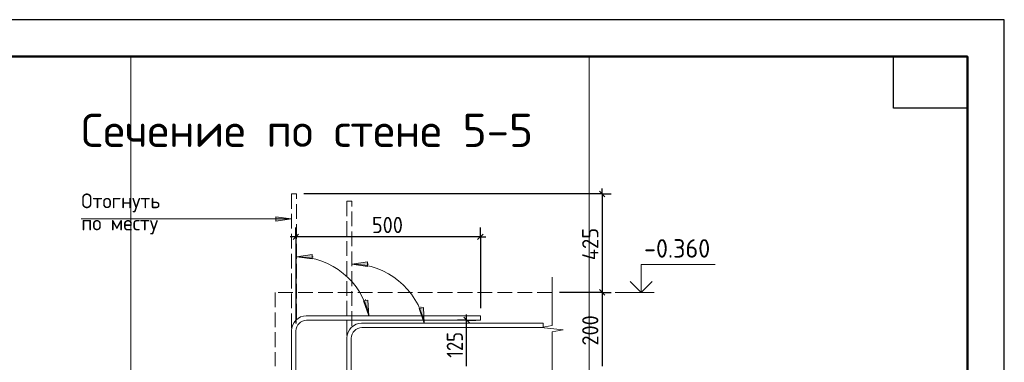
# Model space of a CAD drawing. Header units: millimetres. Extents: x 0 to 42000, y 0 to 29700.
# Tile 18 of 18: x 28666 to 42000, y 25056 to 29700. Entities that reach past the tile are written whole.
import ezdxf

# ---------------------------------------------------------------- set-up
doc = ezdxf.new("R2010")
doc.units = ezdxf.units.MM
doc.linetypes.add('______2', pattern=[270, 200, -70])
for name, color, linetype, lineweight in [('Standard', 7, 'Continuous', 25), ('ЖБ Перекрытие нижний уровень с отделкой', 7, '______2', 25), ('Заголовок чертежа', 7, 'Continuous', 25), ('Позиционная метка диаметр_ шаг', 7, 'Continuous', 13), ('Примечания', 7, 'Continuous', 13), ('Стена фоновая арматура Х1', 7, 'Continuous', 35)]:
    doc.layers.add(name, color=color, linetype=linetype, lineweight=lineweight)
doc.styles.add('ISOCPEUR', font='txt')

msp = doc.modelspace()

# ---------------------------------------------------------------- hatches: boundary and pattern name
at = {"layer": 'Примечания', "linetype": 'Continuous', "lineweight": 13, "transparency": 33554687}
for points in [[(32136, 26970), (32346, 27000), (32136, 27030)], [(32626, 26517), (32416, 26487), (32626, 26457)], [(33376, 26417), (33166, 26387), (33376, 26357)]]:
    msp.add_hatch(color=7, dxfattribs=at).paths.add_polyline_path(points)
for points in [[(33383, 25900), (33395, 25688), (33324, 25888)], [(34133, 25799), (34145, 25588), (34074, 25787)]]:
    msp.add_hatch(color=7, dxfattribs=at).paths.add_polyline_path(points, flags=16)

# ---------------------------------------------------------------- linework, layer by layer
at = {"layer": 'Standard', "color": 254, "linetype": 'Continuous', "lineweight": 13, "true_color": 0xc4c4ff, "transparency": 33554687}
msp.add_line((30171, 29200), (30171, 8803), dxfattribs=at)
at = {"layer": 'Standard', "color": 7, "linetype": 'Continuous', "lineweight": 35, "transparency": 33554687}
for p, q in [((41500, 27600), (41500, 20500)), ((41500, 27200), (41500, 20100))]:
    msp.add_line(p, q, dxfattribs=at)
at = {"layer": 'Standard', "color": 7, "linetype": 'Continuous', "lineweight": -3, "transparency": 33554687}
for p, q in [((36553, 27338), (32516, 27338)), ((36553, 27338), (36428, 27338)), ((36553, 27338), (36553, 27413)), ((36553, 27338), (36678, 27338)), ((32406, 26757), (32406, 26882)), ((34906, 26757), (34906, 26882)), ((32406, 26757), (32331, 26757)), ((32406, 26757), (32406, 26632)), ((32406, 26757), (32406, 25584)), ((34906, 26757), (32406, 26757)), ((34906, 26757), (34906, 26632)), ((34906, 26757), (34906, 25788)), ((34906, 26757), (34981, 26757)), ((36553, 26003), (36428, 26003)), ((36553, 26003), (36678, 26003)), ((36553, 26003), (36553, 25003)), ((34719, 25628), (34594, 25628)), ((34719, 25628), (34719, 25703)), ((34719, 25628), (34844, 25628)), ((34719, 25628), (34719, 25628)), ((34719, 25003), (34719, 25628))]:
    msp.add_line(p, q, dxfattribs=at)
at = {"layer": 'Standard', "color": 7, "linetype": 'Continuous', "lineweight": 25, "transparency": 33554687}
for p, q in [((36516, 27376), (36591, 27301)), ((32443, 26794), (32368, 26719)), ((34943, 26794), (34868, 26719)), ((36516, 26041), (36591, 25966)), ((34756, 25591), (34681, 25666))]:
    msp.add_line(p, q, dxfattribs=at)
at = {"layer": 'Standard', "color": 7, "linetype": 'Continuous', "lineweight": 50, "transparency": 33554687}
msp.add_line((41500, 27100), (41500, 23200), dxfattribs=at)
at = {"layer": 'Standard', "color": 7, "linetype": 'Continuous', "lineweight": 13, "transparency": 33554687}
msp.add_line((36728, 26003), (37258, 26003), dxfattribs=at)
at = {"layer": 'Standard', "color": 7, "linetype": 'Continuous', "lineweight": 25, "transparency": 33554687}
for points in [[(0, 0), (42000, 0), (42000, 29700), (0, 29700), (0, 0)], [(41500, 29200), (41500, 28500), (40500, 28500), (40500, 29200), (41500, 29200)]]:
    msp.add_lwpolyline(points, close=True, dxfattribs=at)
at = {"layer": 'Standard', "color": 7, "linetype": 'Continuous', "lineweight": 50, "transparency": 33554687}
msp.add_lwpolyline([(2000, 29200), (41500, 29200), (41500, 500), (2000, 500), (2000, 29200)], close=True, dxfattribs=at)
at = {"layer": 'Standard', "color": 7, "linetype": 'Continuous', "lineweight": 13, "transparency": 33554687}
for points in [[(41500, 29200), (25000, 29200), (25000, 6000), (41500, 6000), (41500, 29200)], [(37084, 26003), (37084, 26383), (38084, 26383)]]:
    msp.add_lwpolyline(points, dxfattribs=at)
at = {"layer": 'Standard', "color": 254, "linetype": 'Continuous', "lineweight": 13, "true_color": 0xc4c4ff, "transparency": 33554687}
msp.add_lwpolyline([(30171, 8803), (36376, 8803), (36376, 29200)], dxfattribs=at)
at = {"layer": 'Standard', "color": 7, "linetype": 'Continuous', "lineweight": -3, "transparency": 33554687}
for points in [[(36553, 27338), (36553, 26352), (36553, 26352), (36553, 26003)], [(36553, 26003), (36536, 26003), (36536, 26003), (36536, 26003), (36536, 26003), (36536, 26003), (36536, 26003), (35976, 26003)]]:
    msp.add_lwpolyline(points, dxfattribs=at)
at = {"layer": 'Standard', "color": 7, "linetype": 'Continuous', "lineweight": 35, "transparency": 33554687}
msp.add_lwpolyline([(36935, 26152), (37084, 26003), (37232, 26152)], dxfattribs=at)
at = {"layer": 'ЖБ Перекрытие нижний уровень с отделкой', "color": 7, "linetype": '______2', "lineweight": 18, "transparency": 33554687}
for p, q in [((32126, 26003), (32126, 25003)), ((35876, 26003), (32126, 26003))]:
    msp.add_line(p, q, dxfattribs=at)
at = {"layer": 'Примечания', "color": 7, "linetype": '______2', "lineweight": 13, "transparency": 33554687}
for p, q in [((32416, 27338), (32346, 27338)), ((32346, 27338), (32346, 25488)), ((32416, 25650), (32416, 27338)), ((33166, 27238), (33096, 27238)), ((33096, 27238), (33096, 25388)), ((33166, 25550), (33166, 27238))]:
    msp.add_line(p, q, dxfattribs=at)
at = {"layer": 'Примечания', "color": 7, "linetype": 'Continuous', "lineweight": 13, "transparency": 33554687}
for p, q in [((29500, 27000), (32346, 27000)), ((32136, 27000), (32121, 27000)), ((32346, 27000), (32136, 27030)), ((32136, 27030), (32136, 26970)), ((32136, 26970), (32346, 27000)), ((32346, 27000), (32346, 27000)), ((32346, 27000), (32346, 27000)), ((32346, 27000), (32346, 27000)), ((32626, 26517), (32416, 26487)), ((32416, 26487), (32416, 26487)), ((32416, 26487), (32416, 26487)), ((32416, 26487), (32416, 26487)), ((32416, 26487), (32626, 26457)), ((32626, 26457), (32626, 26517)), ((32626, 26487), (32641, 26487)), ((33376, 26417), (33166, 26387)), ((33376, 26357), (33376, 26417)), ((33166, 26387), (33166, 26387)), ((33166, 26387), (33166, 26387)), ((33166, 26387), (33166, 26387)), ((33166, 26387), (33376, 26357)), ((33376, 26387), (33391, 26387)), ((35876, 26212), (35876, 25554)), ((33324, 25888), (33383, 25900)), ((33395, 25688), (33324, 25888)), ((33353, 25894), (33350, 25909)), ((33383, 25900), (33395, 25688)), ((34074, 25787), (34133, 25799)), ((34145, 25588), (34074, 25787)), ((34103, 25793), (34100, 25808)), ((34133, 25799), (34145, 25588)), ((33395, 25688), (33395, 25688)), ((33395, 25688), (33395, 25688)), ((33395, 25688), (33395, 25688)), ((34145, 25588), (34145, 25588)), ((34145, 25588), (34145, 25588)), ((34145, 25588), (34145, 25588)), ((35876, 25554), (35726, 25526)), ((35726, 25526), (36026, 25498)), ((36026, 25498), (35876, 25470)), ((35876, 25470), (35876, 24812))]:
    msp.add_line(p, q, dxfattribs=at)
for centre in [(32416, 25487), (33166, 25387)]:
    msp.add_arc(centre, 1000, 11.603, 90, dxfattribs=at)
at = {"layer": 'Стена фоновая арматура Х1', "color": 7, "linetype": 'Continuous', "lineweight": 18, "transparency": 33554687}
for points in [[(32346, 12303), (32346, 25488), (32351, 25525), (32364, 25563), (32383, 25598), (32407, 25627), (32436, 25651), (32471, 25671), (32509, 25683), (32546, 25688), (34906, 25688), (34906, 25628), (32550, 25628), (32523, 25624), (32496, 25615), (32470, 25601), (32450, 25584), (32433, 25564), (32419, 25539), (32410, 25511), (32406, 25484), (32406, 12303), (32346, 12303)], [(33096, 12303), (33096, 25388), (33101, 25425), (33114, 25463), (33133, 25498), (33157, 25527), (33186, 25551), (33221, 25571), (33259, 25583), (33296, 25588), (35756, 25588), (35756, 25528), (33300, 25528), (33273, 25524), (33246, 25515), (33220, 25501), (33200, 25484), (33183, 25464), (33169, 25439), (33160, 25411), (33156, 25384), (33156, 12303), (33096, 12303)]]:
    msp.add_lwpolyline(points, dxfattribs=at)

# ---------------------------------------------------------------- texts
at = {"layer": 'Standard', "color": 7, "linetype": 'Continuous', "lineweight": 25, "transparency": 33554687, "attachment_point": 7, "style": 'ISOCPEUR'}
for s, insert, char_height, width in [('\\W0.91;500', (33436, 26807), 220, 561.99), ('\\W0.95;-0.360', (37121, 26475), 250, 1067.87)]:
    msp.add_mtext(s, dxfattribs=dict(at, insert=insert, char_height=char_height, width=width))
at = {"layer": 'Standard', "color": 7, "linetype": 'Continuous', "lineweight": 25, "transparency": 33554687, "char_height": 220, "attachment_point": 7, "rotation": 90, "style": 'ISOCPEUR'}
for s, insert, width in [('\\W0.92;425', (36503, 26440), 584.44), ('\\W0.91;200', (36503, 25283), 561.99), ('\\W0.83;125', (34669, 25118), 508.57)]:
    msp.add_mtext(s, dxfattribs=dict(at, insert=insert, width=width))
at = {"layer": 'Заголовок чертежа', "color": 7, "linetype": 'Continuous', "lineweight": 50, "transparency": 33554687, "insert": (29500, 27975), "char_height": 450, "width": 6428.15, "attachment_point": 7, "style": 'ISOCPEUR'}
msp.add_mtext('\\W0.99;Сечение по стене 5-5', dxfattribs=at)
at = {"layer": 'Позиционная метка диаметр_ шаг', "color": 7, "linetype": 'Continuous', "lineweight": 18, "transparency": 33554687, "char_height": 200, "attachment_point": 7, "style": 'ISOCPEUR'}
for s, insert, width in [('\\W0.97;Отогнуть', (29500, 27090), 1316.06), ('\\W0.97;по месту', (29500, 26790), 1236.08)]:
    msp.add_mtext(s, dxfattribs=dict(at, insert=insert, width=width))

doc.saveas('drawing.dxf')
